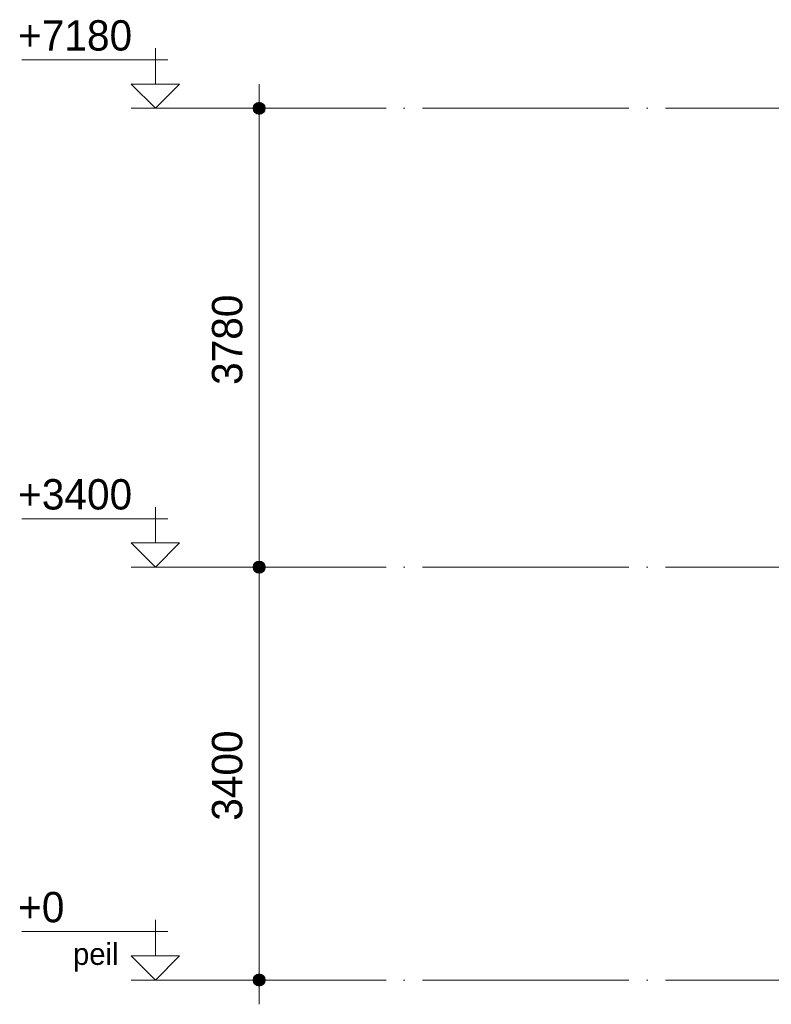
# Model space of a CAD drawing. Header units: millimetres. Extents: x -1359 to 538036, y -4592 to 9900.
# Tile 10 of 43: x 137766 to 143955, y -200 to 7910. Entities that reach past the tile are written whole.
import ezdxf

# ---------------------------------------------------------------- set-up
doc = ezdxf.new("R2010")
doc.units = ezdxf.units.MM
doc.linetypes.add('WSP_stramienlijn', pattern=[2000, 1700, -150, 0, -150])
for name, color, linetype, lineweight in [('00_maatvoering', 8, 'Continuous', 13), ('00_maatvoering-100', 8, 'Continuous', 13), ('07_stramien - levels', 7, 'Continuous', 13)]:
    doc.layers.add(name, color=color, linetype=linetype, lineweight=lineweight)
doc.styles.add('Revittext', font='txt', dxfattribs={"height": 250})
doc.styles.add('Revittext_1', font='txt', dxfattribs={"height": 180})
doc.dimstyles.new('WSP_25_-_transparant', dxfattribs={"dimscale": 304.8, "dimtxt": 252.223969, "dimasz": 1.312336, "dimexe": 0.656168, "dimexo": 0.0625, "dimgap": 0.213255, "dimtad": 1, "dimdec": 0, "dimzin": 0, "dimdsep": 46, "dimtxsty": 'Revittext', "dimblk1": 'DOTSMALL', "dimblk2": 'DOTSMALL', "dimsah": 1, "dimcen": 0.09, "dimdle": 0.656168, "dimazin": 0, "dimtfac": 1, "dimtdec": 4, "dimtix": 1, "dimtmove": 0, "dimatfit": 3, "dimfxl": 0.656168, "dimfxlon": 1, "dimtvp": 1, "dimtolj": 1, "dimtzin": 0, "dimarcsym": 2})

# ---------------------------------------------------------------- blocks, each defined once
blk = doc.blocks.new('Level - Level _ description-214686-as 1')
at = {"layer": '07_stramien - levels'}
for p, q in [((8965.3, 200), (8965.3, 495.9)), ((7864.1, 400), (9068.6, 400)), ((8766.4, 200), (8965.3, 0)), ((8766.4, 200), (9164.1, 200)), ((9164.1, 200), (8965.3, 0)), ((9164.1, 0), (8766.4, 0))]:
    blk.add_line(p, q, dxfattribs=at)
blk = doc.blocks.new('Level - Level-3995-as 1')
at = {"layer": '07_stramien - levels'}
for p, q in [((8965.3, 3600), (8965.3, 3895.9)), ((7864.1, 3800), (9068.6, 3800)), ((8766.4, 3600), (8965.3, 3400)), ((8766.4, 3600), (9164.1, 3600)), ((9164.1, 3600), (8965.3, 3400)), ((9164.1, 3400), (8766.4, 3400))]:
    blk.add_line(p, q, dxfattribs=at)
blk = doc.blocks.new('DIMBLOCK33-as 1')
at = {"layer": '00_maatvoering-100'}
h = blk.add_hatch(color=256, dxfattribs=at)
edge = h.paths.add_edge_path()
edge.add_arc((139737.3, 7180), 50, 0, 360)
h = blk.add_hatch(color=256, dxfattribs=at)
edge = h.paths.add_edge_path()
edge.add_arc((139737.3, 3400), 50, 0, 360)
for p, q in [((139737.3, 7380), (139737.3, 3400)), ((139937.3, 7180), (139537.3, 7180)), ((139737.3, 7180), (139937.3, 7180)), ((139937.3, 3400), (139537.3, 3400)), ((139737.3, 3400), (139937.3, 3400))]:
    blk.add_line(p, q, dxfattribs=at)
for centre in [(139737.3, 7180), (139737.3, 3400)]:
    blk.add_circle(centre, 50, dxfattribs=at)
at = {"layer": '00_maatvoering-100', "color": 0, "insert": (139348.5, 4902), "char_height": 250, "width": 931.288, "attachment_point": 1, "rotation": 90, "line_spacing_factor": 0.931288, "style": 'Revittext'}
blk.add_mtext('3780', dxfattribs=at)
blk = doc.blocks.new('_DotSmall')
at = {"color": 0, "linetype": 'ByBlock', "const_width": 0.5}
blk.add_lwpolyline([(-0.0625, 0, 1), (0.0625, 0, 1)], format="xyb", close=True, dxfattribs=at)
blk = doc.blocks.new('DIMBLOCK34-as 1')
at = {"layer": '00_maatvoering-100'}
h = blk.add_hatch(color=256, dxfattribs=at)
edge = h.paths.add_edge_path()
edge.add_arc((139737.3, 3400), 50, 0, 360)
h = blk.add_hatch(color=256, dxfattribs=at)
edge = h.paths.add_edge_path()
edge.add_arc((139737.3, 0), 50, 0, 360)
for p, q in [((139937.3, 3400), (139537.3, 3400)), ((139737.3, 3400), (139737.3, -200)), ((139737.3, 3400), (139937.3, 3400)), ((139937.3, 0), (139537.3, 0)), ((139737.3, 0), (139937.3, 0))]:
    blk.add_line(p, q, dxfattribs=at)
for centre in [(139737.3, 3400), (139737.3, 0)]:
    blk.add_circle(centre, 50, dxfattribs=at)
at = {"layer": '00_maatvoering-100', "color": 0, "insert": (139348.5, 1312), "char_height": 250, "width": 931.288, "attachment_point": 1, "rotation": 90, "line_spacing_factor": 0.931288, "style": 'Revittext'}
blk.add_mtext('3400', dxfattribs=at)

msp = doc.modelspace()

# ---------------------------------------------------------------- linework, layer by layer
at = {"layer": '07_stramien - levels', "linetype": 'WSP_stramienlijn'}
for p, q in [((139082.3, 7180), (173314.1, 7180)), ((139082.3, 3400), (173314.1, 3400)), ((139082.3, 0), (173314.1, 0))]:
    msp.add_line(p, q, dxfattribs=at)

# ---------------------------------------------------------------- block references
at = {"layer": '07_stramien - levels'}
for name, p in [('Level - Level-3995-as 1', (129918.1, 3780)), ('Level - Level-3995-as 1', (129918.1, 0)), ('Level - Level _ description-214686-as 1', (129918.1, 0))]:
    msp.add_blockref(name, p, dxfattribs=at)

# ---------------------------------------------------------------- texts
at = {"layer": '07_stramien - levels', "attachment_point": 1}
for s, insert, char_height, width, style in [('+7180', (137752.5, 7905.7), 250, 1178.481, 'Revittext'), ('+3400', (137752.5, 4125.7), 250, 1178.481, 'Revittext'), ('+0', (137752.5, 725.7), 250, 481.012, 'Revittext'), ('peil', (138204.7, 304.4), 180, 440.928, 'Revittext_1')]:
    msp.add_mtext(s, dxfattribs=dict(at, insert=insert, char_height=char_height, width=width, style=style))

# ---------------------------------------------------------------- dimensions: what is measured, and where the dimension line sits
at = {"layer": '00_maatvoering'}
for base, p1, p2, override, picture, middle in [((139737.3, 3400), (139937.3, 7180), (139937.3, 3400), {"dimpost": '<>', "dimfxl": 3780}, 'DIMBLOCK33-as 1', (139544.5, 5290)), ((139737.3, 0), (139937.3, 3400), (139937.3, 0), {"dimpost": '<>', "dimfxl": 3400}, 'DIMBLOCK34-as 1', (139544.5, 1700))]:
    dim = msp.add_linear_dim(base=base, p1=p1, p2=p2, angle=90, dimstyle='WSP_25_-_transparant', override=override, dxfattribs=at)
    dim.commit()
    dim.dimension.update_dxf_attribs({"geometry": picture, "text_midpoint": middle})

doc.saveas('drawing.dxf')
